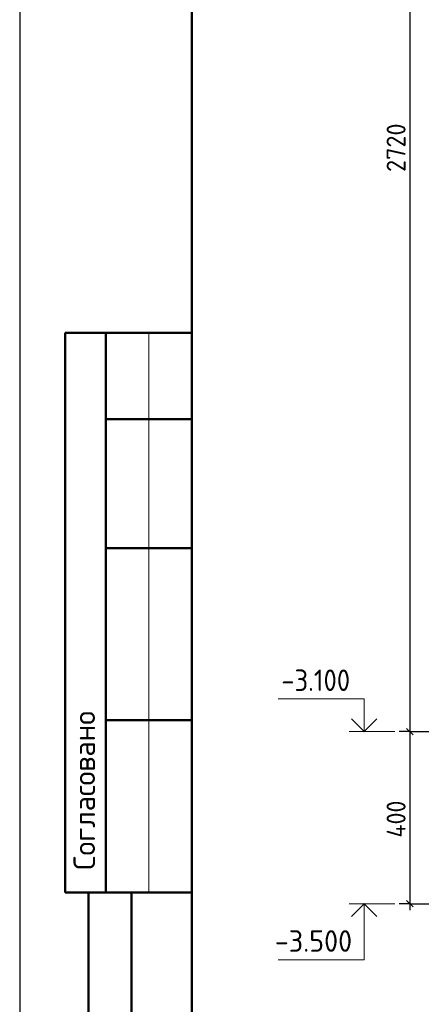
# Model space of a CAD drawing. Header units: millimetres. Extents: x 0 to 42000, y 0 to 29700.
# Tile 2 of 20: x 0 to 4664, y 7700 to 19140. Entities that reach past the tile are written whole.
import ezdxf

# ---------------------------------------------------------------- set-up
doc = ezdxf.new("R2010")
doc.units = ezdxf.units.MM
doc.layers.add('Standard', color=7, linetype='Continuous', lineweight=25)
doc.styles.add('ISOCPEUR', font='txt')

msp = doc.modelspace()

# ---------------------------------------------------------------- linework, layer by layer
at = {"layer": 'Standard', "color": 7, "linetype": 'Continuous', "lineweight": 25, "transparency": 33554687}
for p, q in [((2000, 29200), (2000, 1058)), ((4493, 10906), (4568, 10831)), ((4493, 8906), (4568, 8831))]:
    msp.add_line(p, q, dxfattribs=at)
at = {"layer": 'Standard', "color": 7, "linetype": 'Continuous', "lineweight": -3, "transparency": 33554687}
for p, q in [((4531, 24468), (4531, 10868)), ((4531, 10868), (4406, 10868)), ((4531, 10868), (4656, 10868)), ((4531, 10868), (5108, 10868)), ((4531, 10868), (4531, 8868)), ((4531, 8868), (4406, 8868)), ((4531, 8868), (4656, 8868)), ((4531, 8868), (5108, 8868)), ((4531, 8868), (4531, 8793))]:
    msp.add_line(p, q, dxfattribs=at)
at = {"layer": 'Standard', "color": 7, "linetype": 'Continuous', "lineweight": 50, "transparency": 33554687}
for p, q in [((6, 15500), (0, 15500)), ((2000, 15500), (527, 15500)), ((527, 15500), (527, 9000)), ((527, 15500), (527, 9000)), ((1000, 15500), (1000, 9000)), ((2000, 14500), (1000, 14500)), ((2000, 13000), (1000, 13000)), ((2000, 11000), (1000, 11000)), ((0, 9000), (6, 9000)), ((527, 9000), (2000, 9000)), ((800, 500), (800, 9000)), ((800, 500), (800, 9000)), ((1300, 500), (1300, 9000))]:
    msp.add_line(p, q, dxfattribs=at)
at = {"layer": 'Standard', "color": 7, "linetype": 'Continuous', "lineweight": 13, "transparency": 33554687}
for p, q in [((1500, 15500), (1500, 9000)), ((4356, 10868), (3826, 10868)), ((4356, 8868), (3826, 8868))]:
    msp.add_line(p, q, dxfattribs=at)
at = {"layer": 'Standard', "color": 7, "linetype": 'Continuous', "lineweight": 25, "transparency": 33554687}
msp.add_lwpolyline([(0, 0), (42000, 0), (42000, 29700), (0, 29700), (0, 0)], close=True, dxfattribs=at)
at = {"layer": 'Standard', "color": 7, "linetype": 'Continuous', "lineweight": 50, "transparency": 33554687}
msp.add_lwpolyline([(2000, 29200), (41500, 29200), (41500, 500), (2000, 500), (2000, 29200)], close=True, dxfattribs=at)
at = {"layer": 'Standard', "color": 7, "linetype": 'Continuous', "lineweight": 13, "transparency": 33554687}
for points in [[(26042, 29200), (2000, 29200), (2000, 5158), (26042, 5158), (26042, 29200)], [(4000, 10868), (4000, 11248), (3000, 11248)], [(4000, 8868), (4000, 8218), (3000, 8218)]]:
    msp.add_lwpolyline(points, dxfattribs=at)
at = {"layer": 'Standard', "color": 7, "linetype": 'Continuous', "lineweight": 35, "transparency": 33554687}
for points in [[(4149, 11017), (4000, 10868), (3852, 11017)], [(4149, 8720), (4000, 8868), (3852, 8720)]]:
    msp.add_lwpolyline(points, dxfattribs=at)

# ---------------------------------------------------------------- texts
at = {"layer": 'Standard', "color": 7, "linetype": 'Continuous', "lineweight": 25, "transparency": 33554687, "char_height": 220, "attachment_point": 7, "rotation": 90, "style": 'ISOCPEUR'}
for s, insert, width in [('\\W0.93;2720', (4481, 17371), 718.09), ('\\W0.92;400', (4481, 9637), 584.44)]:
    msp.add_mtext(s, dxfattribs=dict(at, insert=insert, width=width))
at = {"layer": 'Standard', "color": 7, "linetype": 'Continuous', "lineweight": 25, "transparency": 33554687, "char_height": 250, "attachment_point": 7, "style": 'ISOCPEUR'}
for s, insert, width in [('\\W0.90;-3.100', (3038, 11340), 1011.77), ('\\W0.95;-3.500', (2963, 8310), 1067.86)]:
    msp.add_mtext(s, dxfattribs=dict(at, insert=insert, width=width))
at = {"layer": 'Standard', "color": 7, "linetype": 'Continuous', "lineweight": 50, "transparency": 33554687, "insert": (875, 9261), "char_height": 250, "width": 2071.88, "attachment_point": 7, "rotation": 90, "style": 'ISOCPEUR'}
msp.add_mtext('\\A1;{\\fISOCPEUR|i0|b0;\\H250.000000;\\W1.000000;\\C7;Согласовано}\\P', dxfattribs=at)

doc.saveas('drawing.dxf')
